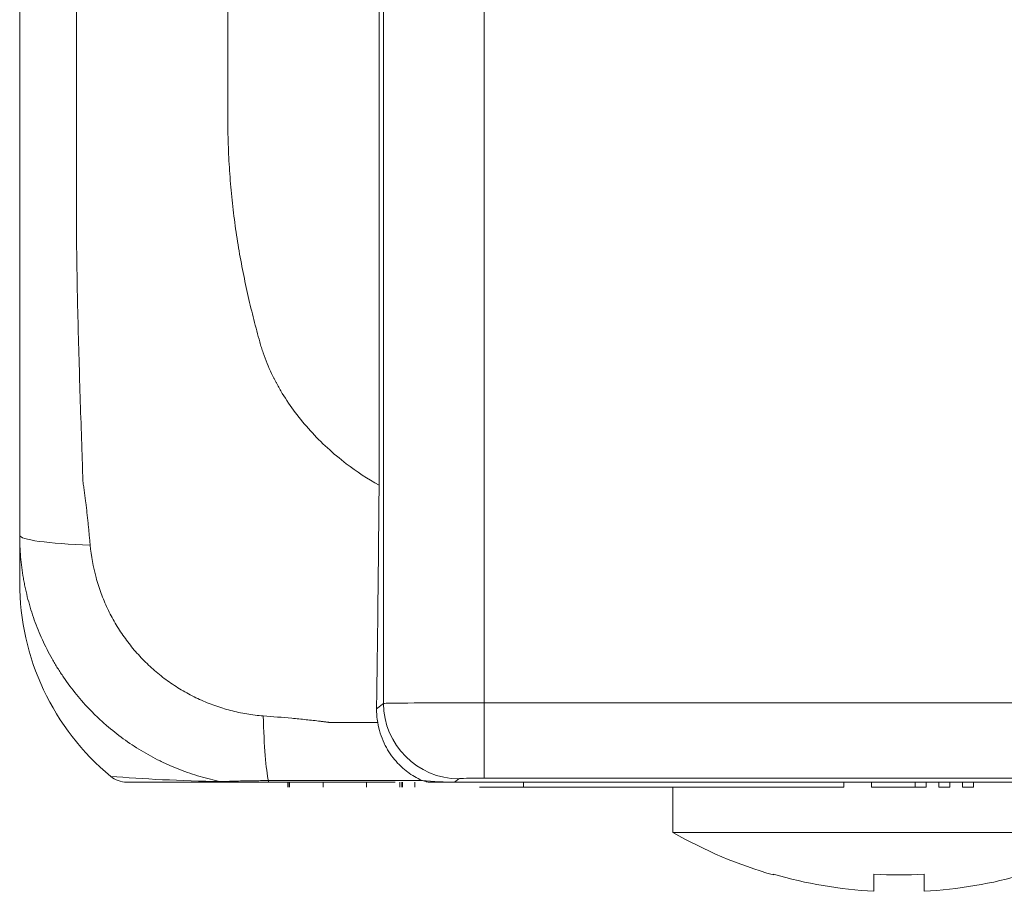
# Model space of a CAD drawing. Header units: millimetres. Extents: x 990 to 1809, y 0 to 562.
# Tile 45 of 256: x 1197 to 1217, y 276 to 294. Entities that reach past the tile are written whole.
import ezdxf

# ---------------------------------------------------------------- set-up
doc = ezdxf.new("R2010")
doc.units = ezdxf.units.MM
doc.layers.add('1', color=7, linetype='Continuous', true_color=0xffffff)

msp = doc.modelspace()

# ---------------------------------------------------------------- linework, layer by layer
at = {"layer": '1', "color": 7, "linetype": 'Continuous', "lineweight": 18}
for p, q in [((1204.663, 280.205), (1204.663, 299.8)), ((1206.662, 299.765), (1206.662, 280.217)), ((1204.573, 284.545), (1204.573, 295.463)), ((1197.421, 282.605), (1197.421, 283.551)), ((1204.523, 280.1), (1204.663, 280.205)), ((1206.662, 278.718), (1206.662, 280.217)), ((1206.662, 280.217), (1223.299, 280.217)), ((1206.162, 278.705), (1206.073, 278.638)), ((1223.299, 278.718), (1206.662, 278.718)), ((1201.523, 278.638), (1199.551, 278.638)), ((1202.76, 278.638), (1202.76, 278.538)), ((1202.765, 278.638), (1202.765, 278.538)), ((1202.789, 278.638), (1202.789, 278.538)), ((1202.789, 278.638), (1202.789, 278.538)), ((1203.459, 278.638), (1203.459, 278.538)), ((1204.322, 278.638), (1204.322, 278.538)), ((1204.987, 278.638), (1204.987, 278.538)), ((1204.987, 278.638), (1204.987, 278.538)), ((1205.026, 278.638), (1205.026, 278.538)), ((1205.041, 278.638), (1205.041, 278.538)), ((1205.282, 278.638), (1205.282, 278.538)), ((1206.073, 278.638), (1205.591, 278.638)), ((1223.888, 278.638), (1206.073, 278.638)), ((1207.448, 278.638), (1207.448, 278.538)), ((1210.421, 278.638), (1210.421, 278.638)), ((1210.421, 278.538), (1210.421, 277.638)), ((1213.826, 278.638), (1213.826, 278.538)), ((1214.371, 278.638), (1214.371, 278.538)), ((1215.245, 278.638), (1215.245, 278.538)), ((1215.462, 278.638), (1215.462, 278.538)), ((1215.716, 278.638), (1215.716, 278.538)), ((1215.933, 278.638), (1215.933, 278.538)), ((1216.187, 278.638), (1216.187, 278.538)), ((1216.404, 278.638), (1216.404, 278.538)), ((1219.421, 277.638), (1210.421, 277.638)), ((1212.421, 276.805), (1212.421, 276.791)), ((1214.421, 276.805), (1214.421, 276.466)), ((1215.421, 276.466), (1215.421, 276.805))]:
    msp.add_line(p, q, dxfattribs=at)
for radius, start, end in [(9.038, 240.1372, 253.9411), (9.024, 253.9158, 266.8236), (8.685, 266.6996, 273.3004), (9.024, 273.1764, 286.0842)]:
    msp.add_arc((1214.921, 285.476), radius, start, end, dxfattribs=at)
for centre, major_axis, ratio, start_param, end_param in [((1199.421, 283.551), (-2, 0), 0.102429, 0, 1.267582), ((1202.421, 282.605), (0, 5.001), 0.999863, 1.570796, 2.450233), ((1206.662, 280.204), (2, 0), 0.006546, 1.570796, 3.106686), ((1206.162, 280.205), (-0.9, 1.2), 0.999049, 0.927837, 2.49772), ((1202.421, 280.548), (0.004, -2), 0.080728, 5.012802, 5.935234), ((1199.551, 279.138), (0, -0.5), 0.9995, 5.591412, 6.283185), ((1202.421, 279.138), (5, 0), 0.099966, 4.02103, 4.511696), ((1202.382, 279.138), (0, -0.5), 0.074915, 5.935399, 6.283185), ((1204.74, 279.138), (-2.006, 0.344), 0.180882, 1.948576, 2.328241), ((1206.662, 278.705), (0.5, 0), 0.026186, 1.570796, 3.106686), ((1201.523, 279.138), (0, -0.5), 0.991823, 6.080815, 6.283185)]:
    msp.add_ellipse(centre, major_axis=major_axis, ratio=ratio, start_param=start_param, end_param=end_param, dxfattribs=at)
for points, knots in [([(1197.421, 283.551), (1197.421, 283.62), (1197.421, 283.689), (1197.421, 283.828), (1197.421, 283.897), (1197.421, 284.105), (1197.421, 284.243), (1197.421, 284.451), (1197.421, 284.52), (1197.421, 284.624), (1197.421, 284.659), (1197.421, 284.728), (1197.421, 284.902), (1197.421, 285.075), (1197.421, 285.768), (1197.421, 286.322), (1197.421, 287.431), (1197.421, 287.986), (1197.421, 288.818), (1197.421, 289.095), (1197.421, 289.511), (1197.421, 289.65), (1197.421, 289.927), (1197.421, 292.284), (1197.421, 294.641), (1197.421, 296.859)], [0, 0, 0, 0, 0.015625, 0.015625, 0.03125, 0.03125, 0.0625, 0.0625, 0.078125, 0.078125, 0.085938, 0.085938, 0.09375, 0.125, 0.125, 0.25, 0.25, 0.375, 0.375, 0.4375, 0.4375, 0.46875, 0.46875, 0.5, 1, 1, 1, 1]), ([(1198.551, 296.874), (1198.551, 294.62), (1198.551, 292.367), (1198.551, 289.973), (1198.551, 289.832), (1198.551, 289.656), (1198.551, 289.621), (1198.551, 289.55), (1198.551, 289.515), (1198.552, 289.409), (1198.553, 289.339), (1198.557, 288.987), (1198.562, 288.705), (1198.578, 287.86), (1198.594, 287.297), (1198.619, 286.452), (1198.628, 286.171), (1198.647, 285.607), (1198.656, 285.326), (1198.668, 284.974), (1198.67, 284.903), (1198.673, 284.798), (1198.675, 284.745), (1198.677, 284.683), (1198.678, 284.657), (1198.678, 284.639), (1198.679, 284.631), (1198.68, 284.613), (1198.681, 284.604), (1198.683, 284.591), (1198.684, 284.587), (1198.685, 284.578), (1198.686, 284.573), (1198.69, 284.551), (1198.692, 284.534), (1198.699, 284.481), (1198.704, 284.446), (1198.713, 284.376), (1198.718, 284.34), (1198.727, 284.27), (1198.74, 284.164), (1198.752, 284.059), (1198.764, 283.953), (1198.768, 283.918), (1198.775, 283.848), (1198.779, 283.813), (1198.787, 283.742), (1198.79, 283.707), (1198.797, 283.637), (1198.8, 283.601), (1198.807, 283.531), (1198.81, 283.496), (1198.817, 283.425), (1198.82, 283.39), (1198.823, 283.355)], [0, 0, 0, 0, 0.5, 0.5, 0.53125, 0.53125, 0.539062, 0.539062, 0.546875, 0.546875, 0.5625, 0.5625, 0.625, 0.625, 0.75, 0.75, 0.8125, 0.8125, 0.875, 0.875, 0.890625, 0.890625, 0.898437, 0.902344, 0.904297, 0.904297, 0.90625, 0.90625, 0.908203, 0.908203, 0.90918, 0.90918, 0.910156, 0.910156, 0.914062, 0.914062, 0.921875, 0.921875, 0.929687, 0.929687, 0.9375, 0.953125, 0.953125, 0.960937, 0.960937, 0.96875, 0.96875, 0.976562, 0.976562, 0.984375, 0.984375, 0.992187, 0.992187, 1, 1, 1, 1]), ([(1201.563, 296.033), (1201.563, 295.434), (1201.563, 294.484), (1201.563, 293.182), (1201.563, 292.433), (1201.563, 291.992), (1201.563, 291.882), (1201.563, 291.794), (1201.564, 291.706), (1201.566, 291.463), (1201.579, 291.068), (1201.614, 290.544), (1201.666, 290.026), (1201.735, 289.518), (1201.818, 289.02), (1201.915, 288.536), (1202.022, 288.067), (1202.118, 287.689), (1202.184, 287.452), (1202.214, 287.342), (1202.236, 287.271), (1202.299, 287.074), (1202.377, 286.884), (1202.458, 286.717), (1202.483, 286.667), (1202.509, 286.618), (1202.561, 286.519), (1202.759, 286.178), (1203.179, 285.615), (1203.845, 285.003), (1204.344, 284.674), (1204.573, 284.545)], [0, 0, 0, 0, 0.136047, 0.216201, 0.296355, 0.306375, 0.316394, 0.321404, 0.326413, 0.336433, 0.37651, 0.416587, 0.456664, 0.496741, 0.536818, 0.576895, 0.616972, 0.657049, 0.677087, 0.682097, 0.687107, 0.697126, 0.737203, 0.742213, 0.747222, 0.752232, 0.757242, 0.77728, 0.857434, 0.937588, 1, 1, 1, 1]), ([(1204.573, 284.545), (1204.57, 284.168), (1204.566, 283.792), (1204.559, 283.042), (1204.555, 282.669), (1204.549, 282.112), (1204.547, 281.926), (1204.543, 281.557), (1204.54, 281.373), (1204.537, 281.099), (1204.536, 281.008), (1204.534, 280.871), (1204.533, 280.826), (1204.532, 280.735), (1204.531, 280.689), (1204.528, 280.463), (1204.526, 280.281), (1204.523, 280.1)], [0, 0, 0, 0, 0.25, 0.25, 0.5, 0.5, 0.625, 0.625, 0.75, 0.75, 0.8125, 0.8125, 0.84375, 0.84375, 0.875, 0.875, 1, 1, 1, 1]), ([(1201.424, 278.648), (1201.284, 278.677), (1201.009, 278.745), (1200.74, 278.836), (1200.54, 278.914), (1200.441, 278.955), (1200.343, 278.999), (1200.278, 279.029), (1200.246, 279.045), (1200.084, 279.124), (1199.834, 279.261), (1199.479, 279.497), (1199.256, 279.673), (1199.094, 279.813), (1199.015, 279.885), (1198.937, 279.96), (1198.886, 280.011), (1198.86, 280.036), (1198.735, 280.165), (1198.64, 280.272), (1198.459, 280.493), (1198.374, 280.607), (1198.253, 280.785), (1198.213, 280.845), (1198.138, 280.967), (1198.101, 281.029), (1197.995, 281.216), (1197.931, 281.343), (1197.813, 281.602), (1197.759, 281.733), (1197.664, 282.001), (1197.622, 282.137), (1197.567, 282.344), (1197.551, 282.413), (1197.528, 282.519), (1197.52, 282.554), (1197.507, 282.624), (1197.474, 282.801), (1197.433, 283.12), (1197.421, 283.407), (1197.421, 283.551)], [0, 0, 0, 0, 0.0625, 0.125, 0.125, 0.15625, 0.171875, 0.171875, 0.1875, 0.1875, 0.25, 0.3125, 0.375, 0.375, 0.40625, 0.421875, 0.421875, 0.4375, 0.4375, 0.5, 0.5, 0.5625, 0.5625, 0.59375, 0.59375, 0.625, 0.625, 0.6875, 0.6875, 0.75, 0.75, 0.8125, 0.8125, 0.84375, 0.84375, 0.859375, 0.859375, 0.875, 0.9375, 1, 1, 1, 1]), ([(1198.823, 283.355), (1198.843, 283.136), (1198.882, 282.92), (1198.955, 282.655), (1198.971, 282.602), (1199.004, 282.498), (1199.058, 282.343), (1199.121, 282.192), (1199.214, 281.995), (1199.265, 281.899), (1199.348, 281.757), (1199.377, 281.71), (1199.437, 281.617), (1199.468, 281.572), (1199.563, 281.437), (1199.63, 281.351), (1199.772, 281.184), (1199.847, 281.103), (1199.965, 280.987), (1200.005, 280.949), (1200.086, 280.876), (1200.127, 280.84), (1200.254, 280.735), (1200.341, 280.67), (1200.52, 280.546), (1200.613, 280.488), (1200.756, 280.406), (1200.804, 280.38), (1200.902, 280.33), (1200.952, 280.306), (1201.101, 280.238), (1201.202, 280.197), (1201.408, 280.124), (1201.512, 280.092), (1201.671, 280.05), (1201.724, 280.038), (1201.831, 280.015), (1201.886, 280.005), (1202.049, 279.978), (1202.158, 279.964), (1202.268, 279.956)], [0, 0, 0, 0, 0.125, 0.125, 0.15625, 0.15625, 0.1875, 0.25, 0.25, 0.3125, 0.3125, 0.34375, 0.34375, 0.375, 0.375, 0.4375, 0.4375, 0.5, 0.5, 0.53125, 0.53125, 0.5625, 0.5625, 0.625, 0.625, 0.6875, 0.6875, 0.71875, 0.71875, 0.75, 0.75, 0.8125, 0.8125, 0.875, 0.875, 0.90625, 0.90625, 0.9375, 0.9375, 1, 1, 1, 1]), ([(1202.268, 279.956), (1202.457, 279.942), (1202.647, 279.927), (1202.931, 279.9), (1203.026, 279.891), (1203.168, 279.876), (1203.215, 279.871), (1203.31, 279.861), (1203.357, 279.855), (1203.428, 279.847), (1203.452, 279.844), (1203.488, 279.84), (1203.499, 279.838), (1203.523, 279.835), (1203.535, 279.833), (1203.553, 279.83), (1203.559, 279.829), (1203.57, 279.828), (1203.588, 279.826), (1203.606, 279.825), (1203.642, 279.825), (1203.665, 279.825), (1203.784, 279.825), (1203.879, 279.825), (1204.164, 279.825), (1204.354, 279.825), (1204.545, 279.825)], [0, 0, 0, 0, 0.25, 0.25, 0.375, 0.375, 0.4375, 0.4375, 0.5, 0.5, 0.53125, 0.53125, 0.546875, 0.546875, 0.5625, 0.5625, 0.570312, 0.570312, 0.578125, 0.59375, 0.59375, 0.625, 0.625, 0.75, 0.75, 1, 1, 1, 1]), ([(1205.422, 278.674), (1205.373, 278.696), (1205.325, 278.721), (1205.23, 278.776), (1205.184, 278.807), (1205.115, 278.859), (1205.093, 278.877), (1205.048, 278.915), (1205.026, 278.934), (1204.962, 278.996), (1204.92, 279.04), (1204.842, 279.135), (1204.804, 279.186), (1204.752, 279.268), (1204.735, 279.296), (1204.711, 279.34), (1204.703, 279.355), (1204.688, 279.385), (1204.68, 279.401), (1204.644, 279.478), (1204.618, 279.543), (1204.575, 279.679), (1204.557, 279.75), (1204.545, 279.825)], [0, 0, 0, 0, 0.125, 0.125, 0.25, 0.25, 0.3125, 0.3125, 0.375, 0.375, 0.5, 0.5, 0.625, 0.625, 0.6875, 0.6875, 0.71875, 0.71875, 0.75, 0.75, 0.875, 0.875, 1, 1, 1, 1]), ([(1201.424, 278.648), (1201.425, 278.648), (1201.427, 278.648), (1201.432, 278.649), (1201.435, 278.649), (1201.445, 278.649), (1201.453, 278.65), (1201.474, 278.651), (1201.486, 278.651), (1201.513, 278.652), (1201.528, 278.653), (1201.56, 278.654), (1201.577, 278.654), (1201.604, 278.655), (1201.613, 278.656), (1201.632, 278.656), (1201.642, 278.657), (1201.692, 278.658), (1201.734, 278.659), (1201.823, 278.662), (1201.869, 278.663), (1201.941, 278.664), (1201.965, 278.665), (1202.014, 278.665), (1202.039, 278.666), (1202.114, 278.667), (1202.164, 278.667), (1202.266, 278.668), (1202.317, 278.668), (1202.369, 278.668)], [0, 0, 0, 0, 0.03125, 0.03125, 0.0625, 0.0625, 0.125, 0.125, 0.1875, 0.1875, 0.25, 0.25, 0.3125, 0.3125, 0.34375, 0.34375, 0.375, 0.375, 0.5, 0.5, 0.625, 0.625, 0.6875, 0.6875, 0.75, 0.75, 0.875, 0.875, 1, 1, 1, 1]), ([(1202.369, 278.668), (1202.497, 278.668), (1202.625, 278.668), (1202.88, 278.668), (1203.008, 278.668), (1203.263, 278.668), (1203.391, 278.668), (1203.551, 278.668), (1203.583, 278.668), (1203.647, 278.668), (1203.743, 278.668), (1203.839, 278.668), (1204.414, 278.668), (1204.926, 278.668), (1205.437, 278.668)], [0, 0, 0, 0, 0.125, 0.125, 0.25, 0.25, 0.375, 0.375, 0.40625, 0.40625, 0.4375, 0.5, 0.5, 1, 1, 1, 1]), ([(1205.591, 278.638), (1205.584, 278.638), (1205.578, 278.638), (1205.565, 278.639), (1205.558, 278.639), (1205.539, 278.641), (1205.526, 278.643), (1205.488, 278.65), (1205.463, 278.658), (1205.437, 278.668)], [0, 0, 0, 0, 0.125, 0.125, 0.25, 0.25, 0.5, 0.5, 1, 1, 1, 1]), ([(1202.382, 278.638), (1202.338, 278.638), (1202.294, 278.638), (1202.206, 278.638), (1202.163, 278.638), (1202.098, 278.638), (1202.076, 278.638), (1202.034, 278.638), (1202.013, 278.638), (1201.949, 278.638), (1201.908, 278.638), (1201.828, 278.638), (1201.79, 278.638), (1201.734, 278.638), (1201.716, 278.638), (1201.681, 278.638), (1201.664, 278.638), (1201.641, 278.638), (1201.633, 278.638), (1201.618, 278.638), (1201.611, 278.638), (1201.59, 278.638), (1201.578, 278.638), (1201.556, 278.638), (1201.547, 278.638), (1201.535, 278.638), (1201.532, 278.638), (1201.527, 278.638), (1201.525, 278.638), (1201.523, 278.638)], [0, 0, 0, 0, 0.125, 0.125, 0.25, 0.25, 0.3125, 0.3125, 0.375, 0.375, 0.5, 0.5, 0.625, 0.625, 0.6875, 0.6875, 0.75, 0.75, 0.78125, 0.78125, 0.8125, 0.8125, 0.875, 0.875, 0.9375, 0.9375, 0.96875, 0.96875, 1, 1, 1, 1]), ([(1204.893, 278.638), (1204.591, 278.638), (1204.288, 278.638), (1203.919, 278.638), (1203.852, 278.638), (1203.719, 278.638), (1203.652, 278.638), (1203.451, 278.638), (1203.317, 278.638), (1203.05, 278.638), (1202.917, 278.638), (1202.649, 278.638), (1202.516, 278.638), (1202.382, 278.638)], [0, 0, 0, 0, 0.361201, 0.361201, 0.441051, 0.441051, 0.520901, 0.520901, 0.6806, 0.6806, 0.8403, 0.8403, 1, 1, 1, 1])]:
    msp.add_open_spline(points, degree=3, knots=knots, dxfattribs=at)
for points, degree in [([(1204.545, 279.825), (1204.529, 279.916), (1204.522, 280.008), (1204.523, 280.1)], 3), ([(1205.437, 278.668), (1205.432, 278.67), (1205.427, 278.672), (1205.422, 278.674)], 3), ([(1206.073, 278.638), (1206.073, 278.638), (1206.073, 278.638), (1206.073, 278.638)], 3), ([(1206.073, 278.638), (1223.888, 278.638)], 1), ([(1206.571, 278.538), (1206.863, 278.538), (1207.155, 278.538), (1207.448, 278.538)], 3), ([(1207.448, 278.538), (1209.574, 278.538), (1211.7, 278.538), (1213.826, 278.538)], 3), ([(1214.371, 278.538), (1214.663, 278.538), (1214.954, 278.538), (1215.245, 278.538)], 3), ([(1215.245, 278.538), (1215.317, 278.538), (1215.39, 278.538), (1215.462, 278.538)], 3), ([(1215.716, 278.538), (1215.789, 278.538), (1215.861, 278.538), (1215.933, 278.538)], 3), ([(1216.187, 278.538), (1216.259, 278.538), (1216.332, 278.538), (1216.404, 278.538)], 3)]:
    msp.add_open_spline(points, degree=degree, dxfattribs=at)

doc.saveas('drawing.dxf')
